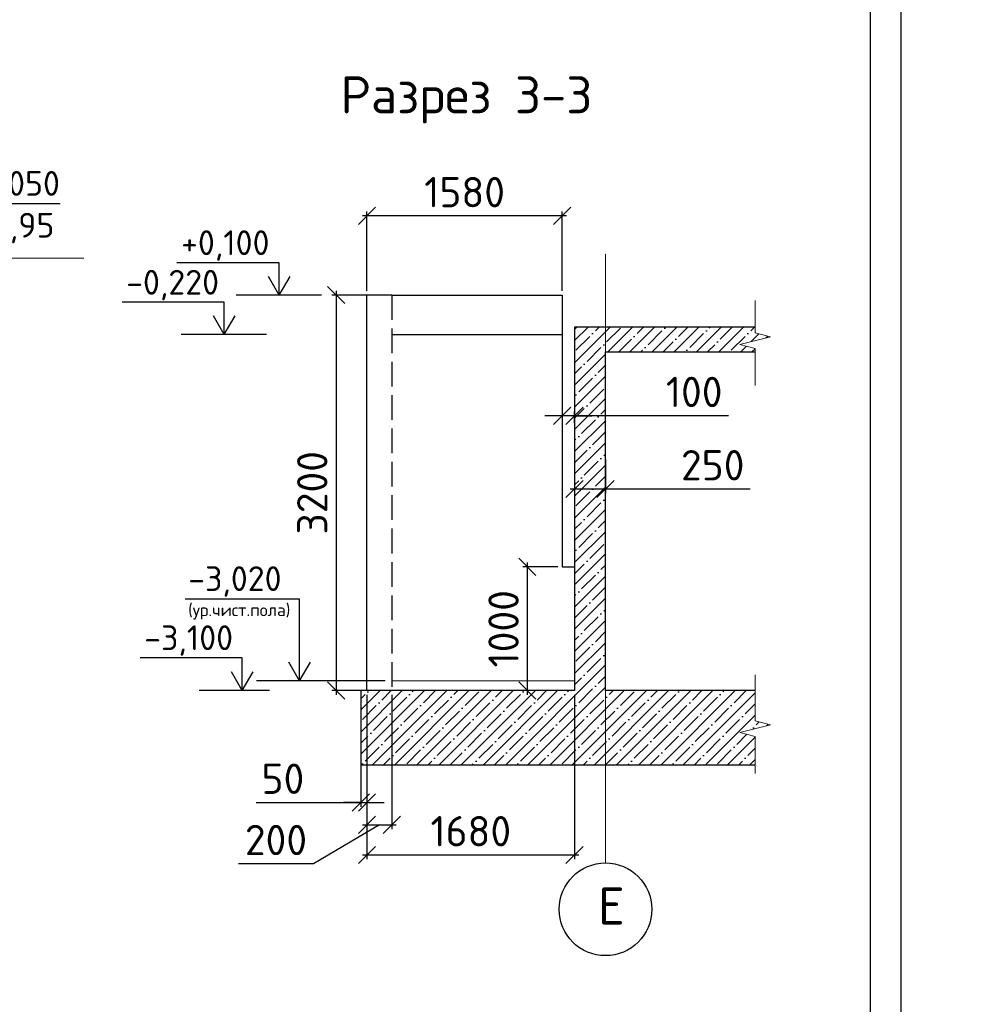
# Model space of a CAD drawing. Header units: millimetres. Extents: x 125896 to 2572636, y -120305 to 130347.
# Tile 5 of 256: x 284662 to 292331, y -103265 to -95300. Entities that reach past the tile are written whole.
import ezdxf

# ---------------------------------------------------------------- set-up
doc = ezdxf.new("R2010")
doc.units = ezdxf.units.MM
for name, pattern in [('______2', [270, 200, -70]), ('CENTER', [2, 1.25, -0.25, 0.25, -0.25]), ('CENTER2', [28.575, 19.05, -3.175, 3.175, -3.175])]:
    doc.linetypes.add(name, pattern=pattern)
for name, color, linetype in [('11', 7, 'Continuous'), ('СПДС_Оси', 7, 'Continuous'), ('Столовая - обозначения', 7, 'Continuous')]:
    doc.layers.add(name, color=color, linetype=linetype)
for name, color, linetype, lineweight in [('AF_Stena', 90, 'Continuous', 18), ('Standard', 7, 'Continuous', 25), ('ОСИ', 7, 'CENTER', 15), ('Столовая Двери и окна', 7, 'Continuous', 15), ('ТЕКСТ', 7, 'Continuous', 15)]:
    doc.layers.add(name, color=color, linetype=linetype, lineweight=lineweight)
doc.styles.get("Standard").update_dxf_attribs({"font": 'isocpeur.ttf'})
doc.styles.add('ГОСТ', font='isocpeur.ttf')
doc.dimstyles.new('Осевые', dxfattribs={"dimscale": 0.7, "dimtxt": 450, "dimasz": 400, "dimexe": 100, "dimexo": 100, "dimgap": 100, "dimtad": 1, "dimdec": 0, "dimzin": 0, "dimdsep": 46, "dimtxsty": 'Standard', "dimblk": 'OBLIQUE', "dimcen": 9, "dimdle": 100, "dimazin": 0, "dimtm": 1e-09, "dimtfac": 1, "dimtdec": 0, "dimtofl": 0, "dimtmove": 0, "dimatfit": 3, "dimfxl": 1, "dimtolj": 1, "dimtzin": 0, "dimarcsym": 0})

# ---------------------------------------------------------------- blocks, each defined once
blk = doc.blocks.new('_OBLIQUE')
at = {"color": 0, "linetype": 'ByBlock'}
blk.add_line((-0.5, -0.5), (0.5, 0.5), dxfattribs=at)
blk = doc.blocks.new('*D827')
at = {"layer": 'Defpoints', "color": 0, "linetype": 'ByBlock', "lineweight": 20, "ltscale": 13, "transparency": 16777216}
for p in [(289153.1, -98760.6), (289403.1, -98819), (289153.1, -99096.4)]:
    blk.add_point(p, dxfattribs=at)
at = {"layer": 'ОСИ', "color": 0, "linetype": 'ByBlock', "lineweight": -2, "ltscale": 13, "transparency": 16777216}
for p, q in [((289153.1, -98795.6), (289153.1, -99131.4)), ((289403.1, -98854), (289403.1, -99131.4)), ((289438.1, -99096.4), (289118.1, -99096.4)), ((290573.8, -99096.4), (289403.1, -99096.4))]:
    blk.add_line(p, q, dxfattribs=at)
at = {"layer": 'ОСИ', "color": 0, "linetype": 'ByBlock', "lineweight": -2, "ltscale": 13, "transparency": 16777216, "xscale": 140, "yscale": 140, "zscale": 140, "rotation": 180}
blk.add_blockref('_OBLIQUE', (289153.1, -99096.4), dxfattribs=at)
at = {"layer": 'ОСИ', "color": 0, "linetype": 'ByBlock', "lineweight": -2, "ltscale": 13, "transparency": 16777216, "xscale": 140, "yscale": 140, "zscale": 140}
blk.add_blockref('_OBLIQUE', (289403.1, -99096.4), dxfattribs=at)
at = {"layer": 'ОСИ', "color": 0, "linetype": 'ByBlock', "ltscale": 13, "transparency": 16777216, "insert": (290271.1, -98903.9), "char_height": 245, "attachment_point": 5}
blk.add_mtext('\\A1;250', dxfattribs=at)
blk = doc.blocks.new('*D828')
at = {"layer": 'Defpoints', "color": 0, "linetype": 'ByBlock', "lineweight": 20, "ltscale": 13, "transparency": 16777216}
for p in [(289053.1, -98474.4), (289053.1, -98503.6), (289153.1, -98598.7)]:
    blk.add_point(p, dxfattribs=at)
at = {"layer": 'ОСИ', "color": 0, "linetype": 'ByBlock', "lineweight": -2, "ltscale": 13, "transparency": 16777216}
for p, q in [((289053.1, -98503.6), (288913.1, -98503.6)), ((289153.1, -98503.6), (289053.1, -98503.6)), ((289053.1, -98509.4), (289053.1, -98538.6)), ((289153.1, -98563.7), (289153.1, -98468.6)), ((289153.1, -98503.6), (289293.1, -98503.6)), ((290399.2, -98503.6), (289153.1, -98503.6))]:
    blk.add_line(p, q, dxfattribs=at)
at = {"layer": 'ОСИ', "color": 0, "linetype": 'ByBlock', "lineweight": -2, "ltscale": 13, "transparency": 16777216, "xscale": 140, "yscale": 140, "zscale": 140}
blk.add_blockref('_OBLIQUE', (289053.1, -98503.6), dxfattribs=at)
at = {"layer": 'ОСИ', "color": 0, "linetype": 'ByBlock', "lineweight": -2, "ltscale": 13, "transparency": 16777216, "xscale": 140, "yscale": 140, "zscale": 140, "rotation": 180}
blk.add_blockref('_OBLIQUE', (289153.1, -98503.6), dxfattribs=at)
at = {"layer": 'ОСИ', "color": 0, "linetype": 'ByBlock', "ltscale": 13, "transparency": 16777216, "insert": (290121, -98311.1), "char_height": 245, "attachment_point": 5}
blk.add_mtext('\\A1;100', dxfattribs=at)
blk = doc.blocks.new('*D829')
at = {"layer": 'Defpoints', "color": 0, "linetype": 'ByBlock', "lineweight": 20, "ltscale": 13, "transparency": 16777216}
for p in [(287473.1, -96887.5), (287473.1, -97527.1), (289053.1, -97527.1)]:
    blk.add_point(p, dxfattribs=at)
at = {"layer": 'ОСИ', "color": 0, "linetype": 'ByBlock', "lineweight": -2, "ltscale": 13, "transparency": 16777216}
for p, q in [((287473.1, -97492.1), (287473.1, -96852.5)), ((289053.1, -97492.1), (289053.1, -96852.5)), ((289088.1, -96887.5), (287438.1, -96887.5))]:
    blk.add_line(p, q, dxfattribs=at)
at = {"layer": 'ОСИ', "color": 0, "linetype": 'ByBlock', "lineweight": -2, "ltscale": 13, "transparency": 16777216, "xscale": 140, "yscale": 140, "zscale": 140, "rotation": 180}
blk.add_blockref('_OBLIQUE', (287473.1, -96887.5), dxfattribs=at)
at = {"layer": 'ОСИ', "color": 0, "linetype": 'ByBlock', "lineweight": -2, "ltscale": 13, "transparency": 16777216, "xscale": 140, "yscale": 140, "zscale": 140}
blk.add_blockref('_OBLIQUE', (289053.1, -96887.5), dxfattribs=at)
at = {"layer": 'ОСИ', "color": 0, "linetype": 'ByBlock', "ltscale": 13, "transparency": 16777216, "insert": (288263.1, -96695), "char_height": 245, "attachment_point": 5}
blk.add_mtext('\\A1;1580', dxfattribs=at)
blk = doc.blocks.new('*D835')
at = {"layer": 'Defpoints', "color": 0, "linetype": 'ByBlock', "lineweight": 20, "ltscale": 13, "transparency": 16777216}
for p in [(287641.7, -97527.1), (287222.5, -100727.1), (287635.5, -100727.1)]:
    blk.add_point(p, dxfattribs=at)
at = {"layer": 'ОСИ', "color": 0, "linetype": 'ByBlock', "lineweight": -2, "ltscale": 13, "transparency": 16777216}
for p, q in [((287606.7, -97527.1), (287187.5, -97527.1)), ((287222.5, -97492.1), (287222.5, -100762.1)), ((287600.5, -100727.1), (287187.5, -100727.1))]:
    blk.add_line(p, q, dxfattribs=at)
at = {"layer": 'ОСИ', "color": 0, "linetype": 'ByBlock', "lineweight": -2, "ltscale": 13, "transparency": 16777216, "xscale": 140, "yscale": 140, "zscale": 140}
for p, rotation in [((287222.5, -97527.1), 90), ((287222.5, -100727.1), 270)]:
    blk.add_blockref('_OBLIQUE', p, dxfattribs=dict(at, rotation=rotation))
at = {"layer": 'ОСИ', "color": 0, "linetype": 'ByBlock', "ltscale": 13, "transparency": 16777216, "insert": (287030, -99127.1), "char_height": 245, "attachment_point": 5, "rotation": 90}
blk.add_mtext('\\A1;3200', dxfattribs=at)
blk = doc.blocks.new('*D836')
at = {"layer": 'Defpoints', "color": 0, "linetype": 'ByBlock', "lineweight": 20, "ltscale": 13, "transparency": 16777216}
for p in [(289053.1, -99727.1), (288770.6, -100727.1), (288903.1, -100727.1)]:
    blk.add_point(p, dxfattribs=at)
at = {"layer": 'ОСИ', "color": 0, "linetype": 'ByBlock', "lineweight": -2, "ltscale": 13, "transparency": 16777216}
for p, q in [((288770.6, -99692.1), (288770.6, -100762.1)), ((289018.1, -99727.1), (288735.6, -99727.1)), ((288868.1, -100727.1), (288735.6, -100727.1))]:
    blk.add_line(p, q, dxfattribs=at)
at = {"layer": 'ОСИ', "color": 0, "linetype": 'ByBlock', "lineweight": -2, "ltscale": 13, "transparency": 16777216, "xscale": 140, "yscale": 140, "zscale": 140}
for p, rotation in [((288770.6, -99727.1), 90), ((288770.6, -100727.1), 270)]:
    blk.add_blockref('_OBLIQUE', p, dxfattribs=dict(at, rotation=rotation))
at = {"layer": 'ОСИ', "color": 0, "linetype": 'ByBlock', "ltscale": 13, "transparency": 16777216, "insert": (288578.1, -100227.1), "char_height": 245, "attachment_point": 5, "rotation": 90}
blk.add_mtext('\\A1;1000', dxfattribs=at)
blk = doc.blocks.new('*D830')
at = {"layer": 'Defpoints', "color": 0, "linetype": 'ByBlock', "lineweight": 20, "ltscale": 13, "transparency": 16777216}
for p in [(287423.1, -100727.1), (287473.1, -100727.1), (287473.1, -101632.6)]:
    blk.add_point(p, dxfattribs=at)
at = {"layer": 'ОСИ', "color": 0, "linetype": 'ByBlock', "lineweight": -2, "ltscale": 13, "transparency": 16777216}
for p, q in [((287423.1, -100762.1), (287423.1, -101667.6)), ((287473.1, -100762.1), (287473.1, -101667.6)), ((286575.5, -101632.6), (287423.1, -101632.6)), ((287423.1, -101632.6), (287283.1, -101632.6)), ((287423.1, -101632.6), (287473.1, -101632.6)), ((287473.1, -101632.6), (287613.1, -101632.6))]:
    blk.add_line(p, q, dxfattribs=at)
at = {"layer": 'ОСИ', "color": 0, "linetype": 'ByBlock', "lineweight": -2, "ltscale": 13, "transparency": 16777216, "xscale": 140, "yscale": 140, "zscale": 140}
blk.add_blockref('_OBLIQUE', (287423.1, -101632.6), dxfattribs=at)
at = {"layer": 'ОСИ', "color": 0, "linetype": 'ByBlock', "lineweight": -2, "ltscale": 13, "transparency": 16777216, "xscale": 140, "yscale": 140, "zscale": 140, "rotation": 180}
blk.add_blockref('_OBLIQUE', (287473.1, -101632.6), dxfattribs=at)
at = {"layer": 'ОСИ', "color": 0, "linetype": 'ByBlock', "ltscale": 13, "transparency": 16777216, "insert": (286792.5, -101440.1), "char_height": 245, "attachment_point": 5}
blk.add_mtext('\\A1;50', dxfattribs=at)
blk = doc.blocks.new('*D831')
at = {"layer": 'Defpoints', "color": 0, "linetype": 'ByBlock', "lineweight": 20, "ltscale": 13, "transparency": 16777216}
for p in [(287473.1, -100727.1), (287673.1, -100727.1), (287673.1, -101813.4)]:
    blk.add_point(p, dxfattribs=at)
at = {"layer": 'ОСИ', "color": 0, "linetype": 'ByBlock', "lineweight": -2, "ltscale": 13, "transparency": 16777216}
for p, q in [((287473.1, -100762.1), (287473.1, -101848.4)), ((287673.1, -100762.1), (287673.1, -101848.4)), ((287573.1, -101813.4), (287039.5, -102128.4)), ((287438.1, -101813.4), (287708.1, -101813.4)), ((287039.5, -102128.4), (286434, -102128.4))]:
    blk.add_line(p, q, dxfattribs=at)
at = {"layer": 'ОСИ', "color": 0, "linetype": 'ByBlock', "lineweight": -2, "ltscale": 13, "transparency": 16777216, "xscale": 140, "yscale": 140, "zscale": 140, "rotation": 180}
blk.add_blockref('_OBLIQUE', (287473.1, -101813.4), dxfattribs=at)
at = {"layer": 'ОСИ', "color": 0, "linetype": 'ByBlock', "lineweight": -2, "ltscale": 13, "transparency": 16777216, "xscale": 140, "yscale": 140, "zscale": 140}
blk.add_blockref('_OBLIQUE', (287673.1, -101813.4), dxfattribs=at)
at = {"layer": 'ОСИ', "color": 0, "linetype": 'ByBlock', "ltscale": 13, "transparency": 16777216, "insert": (286736.7, -101935.9), "char_height": 245, "attachment_point": 5}
blk.add_mtext('\\A1;200', dxfattribs=at)
blk = doc.blocks.new('*D832')
at = {"layer": 'Defpoints', "color": 0, "linetype": 'ByBlock', "lineweight": 20, "ltscale": 13, "transparency": 16777216}
for p in [(287473.1, -100727.1), (289153.1, -100727.1), (289153.1, -102057.1)]:
    blk.add_point(p, dxfattribs=at)
at = {"layer": 'ОСИ', "color": 0, "linetype": 'ByBlock', "lineweight": -2, "ltscale": 13, "transparency": 16777216}
for p, q in [((287473.1, -100762.1), (287473.1, -102092.1)), ((289153.1, -100762.1), (289153.1, -102092.1)), ((287438.1, -102057.1), (289188.1, -102057.1))]:
    blk.add_line(p, q, dxfattribs=at)
at = {"layer": 'ОСИ', "color": 0, "linetype": 'ByBlock', "lineweight": -2, "ltscale": 13, "transparency": 16777216, "xscale": 140, "yscale": 140, "zscale": 140, "rotation": 180}
blk.add_blockref('_OBLIQUE', (287473.1, -102057.1), dxfattribs=at)
at = {"layer": 'ОСИ', "color": 0, "linetype": 'ByBlock', "lineweight": -2, "ltscale": 13, "transparency": 16777216, "xscale": 140, "yscale": 140, "zscale": 140}
blk.add_blockref('_OBLIQUE', (289153.1, -102057.1), dxfattribs=at)
at = {"layer": 'ОСИ', "color": 0, "linetype": 'ByBlock', "ltscale": 13, "transparency": 16777216, "insert": (288313.1, -101864.6), "char_height": 245, "attachment_point": 5}
blk.add_mtext('\\A1;1680', dxfattribs=at)

msp = doc.modelspace()

# ---------------------------------------------------------------- hatches: boundary and pattern name
at = {"layer": 'Столовая Двери и окна', "lineweight": 25, "transparency": 33554648}
h = msp.add_hatch(dxfattribs=at)
h.set_pattern_fill('ANSI35', color=256, scale=20)
h.paths.add_polyline_path([(290489.4, -101066.3), (290739.4, -101003.8), (290614.4, -100972.5), (290614.4, -100945), (290614.4, -100727.1), (289403.1, -100727.1), (289403.1, -97987.1), (290614.4, -97987.1), (290614.4, -97986.3), (290614.4, -97958.8), (290489.4, -97927.5), (290739.4, -97865), (290614.4, -97833.8), (290614.4, -97806.3), (290614.4, -97787.1), (289153.1, -97787.1), (289153.1, -97987.1), (289153.1, -100727.1), (288903.1, -100727.1), (287423.1, -100727.1), (287423.1, -101327.1), (290614.4, -101327.1), (290614.4, -101125), (290614.4, -101097.5)])

# ---------------------------------------------------------------- linework, layer by layer
at = {"color": 0, "linetype": 'Continuous', "lineweight": 30, "transparency": 33554687}
for p, q in [((287473.1, -100727.1), (287473.1, -97527.1)), ((287673.1, -97527.1), (287473.1, -97527.1)), ((287673.1, -97847.1), (289053.1, -97847.1)), ((289053.1, -97847.1), (289053.1, -99727.1)), ((289153.1, -97987.1), (289153.1, -100727.1)), ((289403.1, -100727.1), (289403.1, -97987.1)), ((289053.1, -99727.1), (289153.1, -99727.1)), ((287423.1, -100727.1), (287423.1, -101327.1)), ((288903.1, -100727.1), (287423.1, -100727.1))]:
    msp.add_line(p, q, dxfattribs=at)
at = {"color": 0, "linetype": '______2', "lineweight": 30, "transparency": 33554687}
msp.add_line((287673.1, -97527.1), (287673.1, -100727.1), dxfattribs=at)
for points in [[(286762.9, -97527.1), (286762.9, -97370.8)], [(287105.1, -97527.1), (286414.8, -97527.1)], [(286318.4, -97847.1), (286318.4, -97690.8)], [(286660.7, -97847.1), (285970.4, -97847.1)], [(286927.5, -100647.1), (286927.5, -100486.3)], [(286464.3, -100727.1), (286464.3, -100566.3)], [(287620.4, -100647.1), (286579.5, -100647.1)], [(286684.1, -100727.1), (286116.2, -100727.1)]]:
    msp.add_lwpolyline(points)
at = {"layer": '11'}
msp.add_line((291796.4, -116322.8), (291796.4, -86622.8), dxfattribs=at)
at = {"layer": '11', "lineweight": 30}
msp.add_line((291546.4, -86872.9), (291546.4, -116072.8), dxfattribs=at)
at = {"layer": 'AF_Stena', "color": 18, "lineweight": 20, "true_color": 0x000000}
for points in [[(290614.4, -100945), (290614.4, -100600.7)], [(290614.4, -100945), (290614.4, -100972.5)], [(290614.4, -100972.5), (290739.4, -101003.8)], [(290739.4, -101003.8), (290489.4, -101066.3)], [(290489.4, -101066.3), (290614.4, -101097.5)], [(290614.4, -101097.5), (290614.4, -101125)], [(290614.4, -101125), (290614.4, -101397.1)]]:
    msp.add_lwpolyline(points, dxfattribs=at)
at = {"layer": 'Standard', "linetype": 'Continuous', "lineweight": 30, "transparency": 33554687}
for p, q in [((289153.1, -97787.1), (289153.1, -97987.1)), ((290614.4, -97787.1), (289153.1, -97787.1)), ((289403.1, -97987.1), (290614.4, -97987.1)), ((289153.1, -100727.1), (288903.1, -100727.1)), ((290614.4, -100727.1), (289403.1, -100727.1)), ((287423.1, -101327.1), (290614.4, -101327.1))]:
    msp.add_line(p, q, dxfattribs=at)
at = {"layer": 'ОСИ', "color": 16, "linetype": 'CENTER2', "lineweight": 15, "ltscale": 0.2, "transparency": 33554687}
msp.add_line((289403.1, -102121.4, 360), (289403.1, -97193, 360), dxfattribs=at)
at = {"layer": 'ОСИ', "linetype": 'ByBlock', "ltscale": 13}
for points in [[(290614.4, -97806.3), (290614.4, -97570.3)], [(290614.4, -97806.3), (290614.4, -97833.8)], [(290739.4, -97865), (290489.4, -97927.5)], [(290614.4, -97833.8), (290739.4, -97865)], [(290489.4, -97927.5), (290614.4, -97958.8)], [(290614.4, -97958.8), (290614.4, -97986.3)], [(290614.4, -97986.3), (290614.4, -98258.3)]]:
    msp.add_lwpolyline(points, dxfattribs=at)
at = {"layer": 'СПДС_Оси', "linetype": 'Continuous', "lineweight": 25, "ltscale": 150}
msp.add_circle((289403.1, -102496.4, 360), 375, dxfattribs=at)
at = {"layer": 'Столовая Двери и окна', "color": 18, "lineweight": 25, "true_color": 0x000000}
for p, q in [((284004.4, -96786.4), (284990, -96786.4)), ((286762.9, -97266.2), (285935.5, -97266.2)), ((286762.9, -97527.1), (286762.9, -97266.2)), ((286762.9, -97527.1), (286675.1, -97376.2)), ((286762.9, -97527.1), (286850.6, -97376.2)), ((286318.4, -97586.2), (285491.1, -97586.2)), ((286318.4, -97847.1), (286318.4, -97586.2)), ((286318.4, -97847.1), (286230.7, -97696.2)), ((286318.4, -97847.1), (286406.2, -97696.2)), ((286002.7, -99983.6), (286927.5, -99983.6)), ((286927.5, -100647.1), (286927.5, -99983.6)), ((286464.3, -100461.7), (285636.9, -100461.7)), ((286464.3, -100727.1), (286464.3, -100461.7)), ((286927.5, -100647.1), (286839.7, -100496.2)), ((286927.5, -100647.1), (287015.3, -100496.2)), ((286464.3, -100727.1), (286376.5, -100576.2)), ((286464.3, -100727.1), (286552, -100576.2))]:
    msp.add_line(p, q, dxfattribs=at)
at = {"layer": 'Столовая Двери и окна', "color": 18, "lineweight": 20, "true_color": 0x000000}
for p, q in [((282845.4, -97230.1), (285181.7, -97230.1)), ((287673.1, -100647.1), (289153.1, -100647.1))]:
    msp.add_line(p, q, dxfattribs=at)
at = {"layer": 'Столовая Двери и окна', "color": 18, "lineweight": 30, "true_color": 0x000000}
for p, q in [((287673.1, -97527.1), (289053.1, -97527.1)), ((289053.1, -97527.1), (289053.1, -97847.1))]:
    msp.add_line(p, q, dxfattribs=at)

# ---------------------------------------------------------------- texts
at = {"insert": (226281.3, -87218.1), "char_height": 250, "attachment_point": 1, "style": 'ГОСТ'}
msp.add_mtext_dynamic_manual_height_columns('\\A1;\\pi9384.38;{\\H1.5152x;\\P\\pi1250;Общие указания\\P\\pi250;}1.^IРабочая документация разработана в соответствии с заданием на проектирование, требованиями действующих технических регламентов, стандартов, сводов правил и других документов, содержащих установленные требования.\\P2.^IРабочая документация выполнена в соответствии со следующими нормативными и техническими документами:\\P-^IСП 20.13330.2016 "Нагрузки и Воздействия";\\P-^IСП 63.13330.2012 "Бетонные и железобетонные конструкции. Основные положения";\\P-^IСП 22.13330.2016 "Основания зданий и сооружений";\\P-^IСП 45.13330.2012 "Земляные сооружения, основания и фундаменты".\\P3.   За относительную отметку 0,000 принята отметка чистого пола первого этажа.\\P4.^IПеречень видов работ, для которых необходимо составлять акты освидетельствования скрытых работ:\\P-^Iармирование конструкций;\\P-^Iосвидетельствование опалубки перед бетонированием;\\P-^Iвыполнение сварочных работ;\\P-^Iотбор контрольных проб бетона;\\P-^Iсоответствие законченных железобетонных конструкций проекту с отображением качества работ;\\P-^Iустройство монолитных конструкций, выполняемых в зимнее время;  \\P\\pi0;  -    устройство гидроизоляции;\\P\\pi250;-^Iуплотнение грунтов и обратную засыпку.\\PЗапрещается выполнение последующих работ при отсутствии актов освидетельствования предшествующих скрытых работ во всех случаях.\\P\\pi0;        5. Проект рассчитан на производство работ в период положительных температур. В случае выполнения работ при отрицательных температурах необходимо выполнять требования СНиП часть 3 по производству работ и ППР.\\P        6. При минимальной температуре воздуха до минус 15°С допускается: выдерживание бетона в конструкции методом термоса, при предварительном разогреве бетонной смеси, форсированный электроразогрев бетона в конструкции с повторным уплотнением.\\P\\pi250;При минимальной температуре воздуха до минус 25°С допускается: обогрев бетона в греющей опалубке с помощью низкотемпературных электронагревателей, электродный сквозной прогрев бетона, электрообогрев с помощью греющего провода.\\P\\pi0;7. При отрицательной температуре воздуха уплотнение грунта обратной засыпки в траншеях должно \\Pосуществляться до достижения коэффициента уплотнения 0,98. \\PВремя уплотнения грунта в зависимости от температуры воздуха: \\P\\pi250;-^Iпри t{\\H0.7x;\\So^ ;}-5, 90-120 минут; при t{\\H0.7x;\\So^ ;\\H1.42857x;-10, 60-90 минут; }при t{\\H0.7x;\\So^ ;\\H1.42857x;-20, 40-60 минут; }при t{\\H0.7x;\\So^ ;\\H1.42857x;-30, 20-30 минут;\\P\\pi0;Работы по выполнению насыпей и обратных засыпок при отрицательных температурах должны производить с учетом следующих требований:\\P\\pi250;-^Iподготовку поверхности (основания) насыпи и обратных засыпок следует выполнять с полным удалением снега, льда, промерзшего слоя слабого и пучинистого грунта на всю его глубину;\\P-^Iотсыпку в насыпь и обратные засыпки грунтов необходимо производить при их природной влажности и в талом состоянии с содержанием комьев мерзлого грунта, не превышающим требований, приведенных в приложении М СП 45.13330.2017. Свод правил. Земляные сооружения, основания и фундаменты., и, как правило, на не промерзшие ранее отсыпанные и уплотненные слои. В отдельных случаях при согласовании с автором проекта допускается грунты отсыпать на непучинистые грунты, промерзшие на глубину не более 15 см;\\P-^Iпри пониженной влажности отсыпанных грунтов для их уплотнения следует применять более тяжелое грунтоуплотняющее оборудование; \\P-^Iработы по отсыпке и уплотнению каждого слоя должны выполнять в течение одной рабочей смены; - при выполнении насыпей из глинистых грунтов при обильном снеговыпадении все работы должны быть прекращены; - перерывы в работах по выполнению насыпей и обратных засыпок допускаются только при условиях, что за время перерыва глубина промерзания ранее уплотненных пучинистых грунтов не превысит 15 см или на время перерыва ранее уплотненные грунты утепляются специальными средствами (например, маловлажным рыхлым грунтом, который в последующем удаляется); - все работы по отсыпке грунтов и их уплотнению выполняют с повышенной интенсивностью.}', width=20474.372, gutter_width=5800, heights=[24436.9], dxfattribs=at)
at = {"layer": 'СПДС_Оси', "linetype": 'Continuous', "lineweight": 25, "ltscale": 150, "insert": (289341.1, -102319.6, 360), "char_height": 300, "width": 350.003, "attachment_point": 1}
msp.add_mtext('Е', dxfattribs=at)
at = {"layer": 'Столовая - обозначения', "lineweight": 25}
for s, height, p in [('-0,050', 200, (284227, -96724.3)), ('647,95', 200, (284147, -97062.4)), ('+0,100', 200, (285968.6, -97204)), ('-0,220', 200, (285524.1, -97524)), ('-3,020', 200, (286025.9, -99921.5)), ('(ур.чист.пола)', 100, (286025.9, -100125)), ('-3,100', 200, (285670, -100399.5))]:
    msp.add_text(s, height=height, dxfattribs=at).set_placement(p)
at = {"layer": 'ТЕКСТ', "lineweight": 25}
msp.add_text('Разрез 3-3', height=300, dxfattribs=at).set_placement((287258.6, -96057.9, -360))

# ---------------------------------------------------------------- dimensions: what is measured, and where the dimension line sits
at = {"layer": 'ОСИ', "linetype": 'ByBlock', "ltscale": 13}
for base, p1, p2, picture, middle in [((287473.1, -96887.5), (289053.1, -97527.1), (287473.1, -97527.1), '*D829', (288263.1, -96695)), ((289153.1, -102057.1), (287473.1, -100727.1), (289153.1, -100727.1), '*D832', (288313.1, -101864.6))]:
    dim = msp.add_linear_dim(base=base, p1=p1, p2=p2, dimstyle='Осевые', override={"dimtxt": 350, "dimasz": 200, "dimexe": 50, "dimexo": 50, "dimdle": 50, "dimtmove": 1}, dxfattribs=at)
    dim.commit()
    dim.dimension.update_dxf_attribs({"geometry": picture, "text_midpoint": middle})
for base, p1, p2, picture, middle in [((287222.5, -100727.1), (287641.7, -97527.1), (287635.5, -100727.1), '*D835', (287030, -99127.1)), ((288770.6, -100727.1), (289053.1, -99727.1), (288903.1, -100727.1), '*D836', (288578.1, -100227.1))]:
    dim = msp.add_linear_dim(base=base, p1=p1, p2=p2, angle=90, dimstyle='Осевые', override={"dimtxt": 350, "dimasz": 200, "dimexe": 50, "dimexo": 50, "dimdle": 50, "dimtmove": 1}, dxfattribs=at)
    dim.commit()
    dim.dimension.update_dxf_attribs({"geometry": picture, "text_midpoint": middle})
for base, p1, p2, picture, middle in [((289053.1, -98503.6), (289153.1, -98598.7), (289053.1, -98474.4), '*D828', (290121, -98468.8)), ((289153.1, -99096.4), (289403.1, -98819), (289153.1, -98760.6), '*D827', (290271.1, -99136.4)), ((287673.1, -101813.4), (287473.1, -100727.1), (287673.1, -100727.1), '*D831', (286969.5, -102128.4)), ((287473.1, -101632.6), (287423.1, -100727.1), (287473.1, -100727.1), '*D830', (286792.5, -101740.6))]:
    dim = msp.add_linear_dim(base=base, p1=p1, p2=p2, dimstyle='Осевые', override={"dimtxt": 350, "dimasz": 200, "dimexe": 50, "dimexo": 50, "dimdle": 50, "dimtmove": 1}, dxfattribs=at)
    dim.commit()
    dim.dimension.update_dxf_attribs({"geometry": picture, "text_midpoint": middle, "dimtype": 160})

doc.saveas('drawing.dxf')
